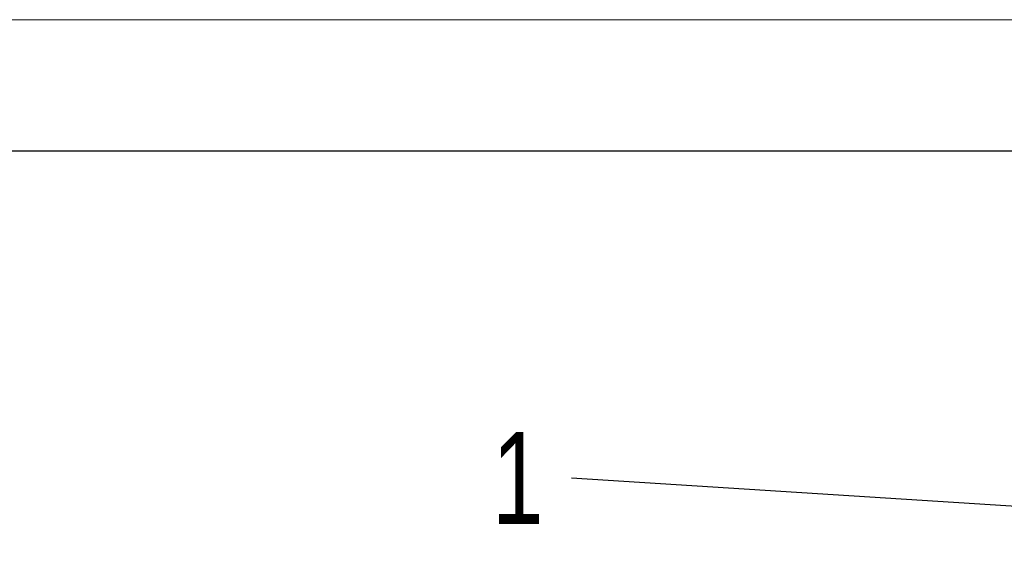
# Model space of a CAD drawing. Header units: millimetres. Extents: x 0 to 420, y 0 to 297.
# Tile 63 of 67: x 318 to 356, y 276 to 297. Entities that reach past the tile are written whole.
import ezdxf

# ---------------------------------------------------------------- set-up
doc = ezdxf.new("R2010")
doc.units = ezdxf.units.MM
doc.layers.add('ОСЕВЫЕ', color=7, linetype='Continuous')
doc.styles.add('SLDTEXTSTYLE1', font='TXT', dxfattribs={"width": 0.75})
doc.dimstyles.new('SLDDIMSTYLE3', dxfattribs={"dimtxt": 0.18, "dimasz": 3.302, "dimexe": 0, "dimexo": 0.0625, "dimgap": 0, "dimtad": 0, "dimtih": 1, "dimtoh": 1, "dimdec": 0, "dimrnd": 1e-09, "dimzin": 0, "dimdsep": 46, "dimtxsty": 'Standard', "dimsah": 1, "dimcen": 0.09, "dimadec": 0, "dimazin": 0, "dimtfac": 3.302, "dimtdec": 0, "dimtofl": 0, "dimtmove": 0, "dimatfit": 3, "dimfxl": 0, "dimfrac": 2, "dimtolj": 1, "dimtzin": 0, "dimarcsym": 0})

# ---------------------------------------------------------------- blocks, each defined once
blk = doc.blocks.new('SW_NOTE_0_12')
at = {"color": 0, "linetype": 'Continuous', "lineweight": 0, "insert": (-3.018, 1.753), "char_height": 3.5, "attachment_point": 1, "style": 'SLDTEXTSTYLE1'}
blk.add_mtext('1', dxfattribs=at)

msp = doc.modelspace()

# ---------------------------------------------------------------- linework, layer by layer
at = {"color": 7, "linetype": 'Continuous', "lineweight": 25}
msp.add_line((415, 292), (20, 292), dxfattribs=at)
at = {"layer": 'ОСЕВЫЕ', "lineweight": 18}
msp.add_line((0, 297), (420, 297), dxfattribs=at)

# ---------------------------------------------------------------- block references
at = {"color": 7, "linetype": 'Continuous', "lineweight": 0}
msp.add_blockref('SW_NOTE_0_12', (339.25632, 279.55699), dxfattribs=at)

# ---------------------------------------------------------------- leaders
msp.add_leader([(382.37958, 276.80306), (339.25632, 279.55699)], dimstyle='SLDDIMSTYLE3', dxfattribs=at)

doc.saveas('drawing.dxf')
